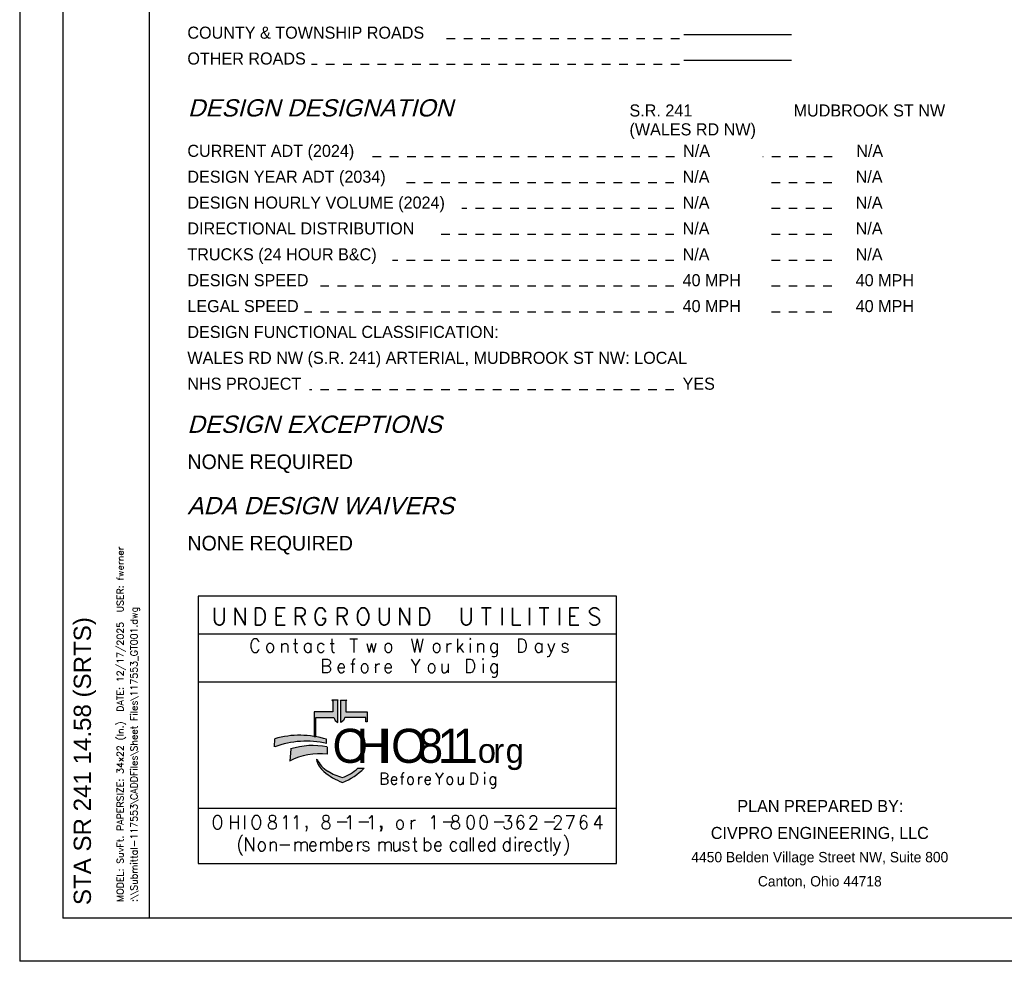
# Model space of a CAD drawing. Header units: feet. Extents: x 2145.3 to 2179.3, y 7269 to 7291.
# Tile 1 of 5: x 2145.3 to 2156.7, y 7269 to 7279.9. Entities that reach past the tile are written whole.
import ezdxf
from ezdxf.enums import TextEntityAlignment as Align

# ---------------------------------------------------------------- set-up
doc = ezdxf.new("R2010")
doc.units = ezdxf.units.FT
doc.header["$MEASUREMENT"] = 0
doc.linetypes.add('OhDOT_USTN2', pattern=[0.11, 0.069, -0.041])
for name, color, linetype in [('SH_Border', 7, 'Continuous'), ('SH_Data', 7, 'Continuous'), ('SH_Text', 7, 'Continuous')]:
    doc.layers.add(name, color=color, linetype=linetype)
doc.styles.add('811', font='txt')
doc.styles.add('header', font='arial.ttf', dxfattribs={"oblique": 15, "height": 0.17})
doc.styles.add('OHDOTSymbols', font='arial.ttf')
doc.styles.add('Slanted-Normal', font='font31.shx', dxfattribs={"height": 0.14})
doc.styles.add('Slanted-Sub Title', font='font31.shx', dxfattribs={"height": 0.17})
doc.styles.get("Standard").update_dxf_attribs({"font": 'simplex.shx'})

msp = doc.modelspace()

# ---------------------------------------------------------------- hatches: boundary and pattern name
at = {"layer": 'SH_Data'}
h = msp.add_hatch(color=256, dxfattribs=at)
h.dxf.hatch_style = 1
h.paths.add_polyline_path([(2148.874, 7271.359), (2148.871, 7271.443, 0.128898), (2148.45, 7271.419), (2148.438, 7271.279, -0.150758)])
h.paths.add_polyline_path([(2148.866, 7271.484), (2148.865, 7271.531, 0.030497), (2148.74, 7271.562), (2148.723, 7271.562), (2148.723, 7271.565, 0.110013), (2148.265, 7271.538), (2148.264, 7271.444, -0.142658)])
h.paths.add_polyline_path([(2148.723, 7271.565, -0.004186), (2148.74, 7271.562), (2148.742, 7271.562), (2148.742, 7271.785), (2148.952, 7271.785, 0.200921), (2148.995, 7271.725), (2148.995, 7271.985), (2148.927, 7271.985), (2148.938, 7271.977), (2148.938, 7271.848), (2148.723, 7271.848)])
h.paths.add_polyline_path([(2149.322, 7271.785), (2149.322, 7271.735), (2149.337, 7271.735), (2149.337, 7271.848), (2149.089, 7271.848), (2149.089, 7271.985), (2149.026, 7271.985), (2149.033, 7271.977), (2149.033, 7271.725, 0.200921), (2149.076, 7271.785)])
h.paths.add_polyline_path([(2149.303, 7271.195), (2149.228, 7271.195, -0.110695), (2149.047, 7271.088, -0.064576), (2148.883, 7271.16, -0.168156), (2148.756, 7271.299), (2148.748, 7271.296, 0.160845), (2148.828, 7271.162, 0.087199), (2149.051, 7271.03, 0.105007)])

# ---------------------------------------------------------------- linework, layer by layer
at = {"layer": 'SH_Border'}
for p, q in [((2145.308, 7290.957), (2145.308, 7268.957)), ((2145.808, 7290.457), (2145.808, 7269.457)), ((2146.808, 7290.457), (2146.808, 7269.457)), ((2178.808, 7269.457), (2145.808, 7269.457)), ((2179.308, 7268.957), (2145.308, 7268.957))]:
    msp.add_line(p, q, dxfattribs=at)
at = {"layer": 'SH_Data', "color": 7, "linetype": 'OhDOT_USTN2'}
for p, q in [((2152.958, 7279.654), (2150.182, 7279.654)), ((2152.958, 7279.354), (2148.692, 7279.354)), ((2152.9, 7278.284), (2149.331, 7278.284)), ((2154.73, 7278.284), (2153.925, 7278.284)), ((2152.894, 7277.984), (2149.756, 7277.984)), ((2154.724, 7277.984), (2153.925, 7277.984)), ((2152.894, 7277.684), (2150.433, 7277.684)), ((2154.724, 7277.684), (2153.925, 7277.684)), ((2152.894, 7277.384), (2150.129, 7277.384)), ((2154.724, 7277.384), (2153.925, 7277.384)), ((2152.894, 7277.084), (2149.632, 7277.084)), ((2154.724, 7277.084), (2153.925, 7277.084)), ((2152.894, 7276.784), (2148.699, 7276.784)), ((2154.724, 7276.784), (2153.925, 7276.784)), ((2152.894, 7276.484), (2148.609, 7276.484)), ((2154.724, 7276.484), (2153.975, 7276.484)), ((2152.894, 7275.584), (2148.669, 7275.584))]:
    msp.add_line(p, q, dxfattribs=at)
at = {"layer": 'SH_Data', "color": 7, "linetype": 'Continuous'}
for p, q in [((2154.258, 7279.7), (2153.008, 7279.7)), ((2154.258, 7279.4), (2153.008, 7279.4))]:
    msp.add_line(p, q, dxfattribs=at)
at = {"layer": 'SH_Data'}
for p, q in [((2147.376, 7272.755), (2152.229, 7272.755)), ((2147.376, 7272.199), (2152.229, 7272.199)), ((2148.264, 7271.444), (2148.265, 7271.538)), ((2148.866, 7271.484), (2148.865, 7271.531)), ((2148.45, 7271.419), (2148.438, 7271.279)), ((2148.871, 7271.443), (2148.874, 7271.359)), ((2147.376, 7270.733), (2152.229, 7270.733))]:
    msp.add_line(p, q, dxfattribs=at)
msp.add_lwpolyline([(2147.376, 7270.092), (2152.229, 7270.092), (2152.229, 7273.192), (2147.376, 7273.192)], close=True, dxfattribs=at)
for points in [[(2148.938, 7271.977), (2148.938, 7271.848), (2148.723, 7271.848), (2148.723, 7271.562), (2148.742, 7271.562), (2148.742, 7271.785), (2148.952, 7271.785, 0.200921), (2148.995, 7271.725), (2148.995, 7271.977), (2149.002, 7271.985), (2148.927, 7271.985)], [(2149.089, 7271.977), (2149.089, 7271.848), (2149.337, 7271.848), (2149.337, 7271.735), (2149.322, 7271.735), (2149.322, 7271.785), (2149.076, 7271.785, -0.200921), (2149.033, 7271.725), (2149.033, 7271.977), (2149.026, 7271.985), (2149.101, 7271.985)]]:
    msp.add_lwpolyline(points, format="xyb", close=True, dxfattribs=at)
for points in [[(2148.748, 7271.296), (2148.756, 7271.299)], [(2149.228, 7271.195), (2149.303, 7271.195)]]:
    msp.add_lwpolyline(points, dxfattribs=at)
for centre, radius, start, end in [((2148.633, 7270.43), 1.079, 77.5017, 109.9774), ((2148.554, 7270.524), 1.054, 72.8125, 105.8714), ((2148.705, 7270.627), 0.832, 78.5173, 107.8964), ((2148.786, 7270.612), 0.752, 83.2774, 117.5704), ((2148.991, 7271.35), 0.249, 192.5186, 230.4087), ((2149.019, 7271.413), 0.287, 203.384, 241.5653), ((2148.899, 7271.544), 0.479, 288.0516, 313.3182), ((2148.789, 7271.706), 0.724, 291.1392, 315.1173), ((2149.313, 7271.73), 0.747, 229.9618, 249.4496), ((2149.244, 7271.759), 0.699, 238.8689, 253.6481)]:
    msp.add_arc(centre, radius, start, end, dxfattribs=at)

# ---------------------------------------------------------------- texts
at = {"layer": 'SH_Data', "linetype": 'Continuous', "style": 'Slanted-Normal'}
for s, p in [('COUNTY & TOWNSHIP ROADS', (2147.252, 7279.654)), ('OTHER ROADS', (2147.252, 7279.354)), ('S.R. 241', (2152.378, 7278.752)), ('MUDBROOK ST NW', (2154.281, 7278.752)), ('(WALES RD NW)', (2152.378, 7278.533)), ('CURRENT ADT (2024)', (2147.252, 7278.284)), ('N/A', (2153, 7278.284)), ('N/A', (2155.007, 7278.284)), ('DESIGN YEAR ADT (2034)', (2147.252, 7277.984)), ('N/A', (2152.994, 7277.984)), ('N/A', (2155.001, 7277.984)), ('DESIGN HOURLY VOLUME (2024)', (2147.252, 7277.684)), ('N/A', (2152.994, 7277.684)), ('N/A', (2155.001, 7277.684)), ('DIRECTIONAL DISTRIBUTION', (2147.252, 7277.384)), ('N/A', (2152.994, 7277.384)), ('N/A', (2155.001, 7277.384)), ('TRUCKS (24 HOUR B&C)', (2147.252, 7277.084)), ('N/A', (2152.994, 7277.084)), ('N/A', (2155.001, 7277.084)), ('DESIGN SPEED', (2147.252, 7276.784)), ('40 MPH', (2152.994, 7276.784)), ('40 MPH', (2155.001, 7276.784)), ('LEGAL SPEED', (2147.252, 7276.484)), ('40 MPH', (2152.994, 7276.484)), ('40 MPH', (2155.001, 7276.484)), ('DESIGN FUNCTIONAL CLASSIFICATION:', (2147.252, 7276.184)), ('WALES RD NW (S.R. 241) ARTERIAL, MUDBROOK ST NW: LOCAL', (2147.252, 7275.884)), ('NHS PROJECT', (2147.252, 7275.584)), ('YES', (2152.994, 7275.584))]:
    msp.add_text(s, height=0.14, dxfattribs=at).set_placement(p)
at = {"layer": 'SH_Data', "linetype": 'Continuous', "style": 'Slanted-Sub Title'}
for p in [(2147.252, 7274.834), (2147.252, 7273.89)]:
    msp.add_text('NONE REQUIRED', height=0.17, dxfattribs=at).set_placement(p, align=Align.TOP_LEFT)
at = {"layer": 'SH_Data', "linetype": 'Continuous'}
for s, p in [('MODEL: SuvFt. PAPERSIZE: 34x22 (In.)  DATE: 12/17/2025  USER: fwerner', (2146.513, 7269.645)), (':\\\\Submittal-117553\\CADDFiles\\Sheet Files\\117553_GT001.dwg', (2146.674, 7269.645))]:
    msp.add_text(s, height=0.08, rotation=90, dxfattribs=at).set_placement(p)
at = {"layer": 'SH_Data', "width": 0.95}
for s, height, p in [('U', 0.198, (2147.535, 7272.856)), ('N', 0.198, (2147.775, 7272.856)), ('D', 0.198, (2148.008, 7272.856)), ('E', 0.198, (2148.249, 7272.856)), ('R', 0.198, (2148.474, 7272.856)), ('G', 0.198, (2148.709, 7272.856)), ('R', 0.198, (2148.961, 7272.856)), ('O', 0.198, (2149.201, 7272.856)), ('U', 0.198, (2149.446, 7272.856)), ('N', 0.198, (2149.684, 7272.856)), ('D', 0.198, (2149.915, 7272.856)), ('U', 0.198, (2150.397, 7272.856)), ('T', 0.198, (2150.653, 7272.856)), ('I', 0.198, (2150.871, 7272.856)), ('L', 0.198, (2150.988, 7272.856)), ('I', 0.198, (2151.187, 7272.856)), ('T', 0.198, (2151.323, 7272.856)), ('I', 0.198, (2151.534, 7272.856)), ('E', 0.198, (2151.653, 7272.856)), ('S', 0.198, (2151.892, 7272.856)), ('C', 0.158, (2147.968, 7272.538)), ('o', 0.158, (2148.15, 7272.538)), ('n', 0.158, (2148.319, 7272.538)), ('t', 0.158, (2148.469, 7272.538)), ('a', 0.158, (2148.588, 7272.538)), ('c', 0.158, (2148.74, 7272.538)), ('t', 0.158, (2148.895, 7272.538)), ('T', 0.158, (2149.129, 7272.538)), ('w', 0.158, (2149.315, 7272.538)), ('o', 0.158, (2149.521, 7272.538)), ('W', 0.158, (2149.839, 7272.538)), ('o', 0.158, (2150.081, 7272.538)), ('r', 0.158, (2150.236, 7272.538)), ('k', 0.158, (2150.357, 7272.538)), ('i', 0.158, (2150.507, 7272.538)), ('n', 0.158, (2150.59, 7272.538)), ('g', 0.158, (2150.748, 7272.538)), ('D', 0.158, (2151.064, 7272.538)), ('a', 0.158, (2151.265, 7272.538)), ('y', 0.158, (2151.417, 7272.538)), ('s', 0.158, (2151.577, 7272.538)), ('B', 0.158, (2148.794, 7272.301)), ('e', 0.158, (2148.977, 7272.301)), ('f', 0.158, (2149.134, 7272.301)), ('o', 0.158, (2149.246, 7272.301)), ('r', 0.158, (2149.406, 7272.301)), ('e', 0.158, (2149.521, 7272.301)), ('Y', 0.158, (2149.839, 7272.301)), ('o', 0.158, (2150.023, 7272.301)), ('u', 0.158, (2150.178, 7272.301)), ('D', 0.158, (2150.464, 7272.301)), ('i', 0.158, (2150.654, 7272.301)), ('g', 0.158, (2150.748, 7272.301)), ('B', 0.136, (2149.475, 7271.006)), ('e', 0.136, (2149.598, 7271.006)), ('f', 0.136, (2149.712, 7271.006)), ('o', 0.136, (2149.787, 7271.006)), ('r', 0.136, (2149.911, 7271.006)), ('e', 0.136, (2149.989, 7271.006)), ('Y', 0.136, (2150.123, 7271.006)), ('o', 0.136, (2150.242, 7271.006)), ('u', 0.136, (2150.368, 7271.006)), ('D', 0.136, (2150.516, 7271.006)), ('i', 0.136, (2150.676, 7271.006)), ('g', 0.136, (2150.741, 7271.006)), ('O', 0.158, (2147.531, 7270.489)), ('H', 0.158, (2147.725, 7270.489)), ('I', 0.158, (2147.89, 7270.489)), ('O', 0.158, (2147.981, 7270.489)), ('8', 0.158, (2148.173, 7270.489)), ('1', 0.158, (2148.326, 7270.489)), ('1', 0.158, (2148.451, 7270.489)), ('8', 0.158, (2148.795, 7270.489)), ('1', 0.158, (2149.068, 7270.489)), ('1', 0.158, (2149.322, 7270.489)), ('o', 0.158, (2149.656, 7270.489)), ('r', 0.158, (2149.82, 7270.489)), ('1', 0.158, (2150.044, 7270.489)), ('8', 0.158, (2150.297, 7270.489)), ('0', 0.158, (2150.472, 7270.489)), ('0', 0.158, (2150.622, 7270.489)), ('3', 0.158, (2150.902, 7270.489)), ('6', 0.158, (2151.048, 7270.489)), ('2', 0.158, (2151.199, 7270.489)), ('2', 0.158, (2151.482, 7270.489)), ('7', 0.158, (2151.626, 7270.489)), ('6', 0.158, (2151.78, 7270.489)), ('4', 0.158, (2151.949, 7270.489)), (',', 0.158, (2148.6, 7270.512)), ('-', 0.158, (2148.962, 7270.506)), ('-', 0.158, (2149.216, 7270.506)), (',', 0.158, (2149.461, 7270.512)), (',', 0.158, (2149.469, 7270.512)), ('-', 0.158, (2150.193, 7270.506)), ('-', 0.158, (2150.783, 7270.506)), ('-', 0.158, (2151.366, 7270.506)), ('(', 0.158, (2147.819, 7270.235)), ('N', 0.158, (2147.901, 7270.235)), ('b', 0.158, (2148.954, 7270.235)), ('t', 0.158, (2149.853, 7270.235)), ('b', 0.158, (2149.973, 7270.235)), ('l', 0.158, (2150.504, 7270.235)), ('l', 0.158, (2150.541, 7270.235)), ('d', 0.158, (2150.716, 7270.235)), ('d', 0.158, (2150.896, 7270.235)), ('i', 0.158, (2151.028, 7270.235)), ('t', 0.158, (2151.374, 7270.235)), ('l', 0.158, (2151.439, 7270.235)), (')', 0.158, (2151.603, 7270.235)), ('o', 0.158, (2148.053, 7270.235)), ('n', 0.158, (2148.185, 7270.235)), ('-', 0.158, (2148.299, 7270.241)), ('m', 0.158, (2148.472, 7270.235)), ('e', 0.158, (2148.649, 7270.235)), ('m', 0.158, (2148.771, 7270.235)), ('e', 0.158, (2149.068, 7270.235)), ('r', 0.158, (2149.2, 7270.235)), ('s', 0.158, (2149.267, 7270.235)), ('m', 0.158, (2149.446, 7270.235)), ('u', 0.158, (2149.617, 7270.235)), ('s', 0.158, (2149.731, 7270.235)), ('e', 0.158, (2150.099, 7270.235)), ('c', 0.158, (2150.28, 7270.235)), ('a', 0.158, (2150.39, 7270.235)), ('e', 0.158, (2150.608, 7270.235)), ('r', 0.158, (2151.074, 7270.235)), ('e', 0.158, (2151.144, 7270.235)), ('c', 0.158, (2151.266, 7270.235)), ('y', 0.158, (2151.485, 7270.235))]:
    msp.add_text(s, height=height, dxfattribs=at).set_placement(p)
at = {"layer": 'SH_Data', "style": '811'}
for s, height, p in [('O', 0.395, (2148.935, 7271.258)), ('H', 0.395, (2149.213, 7271.258)), ('I', 0.395, (2149.479, 7271.258)), ('O', 0.395, (2149.615, 7271.258)), ('8', 0.395, (2149.924, 7271.258)), ('1', 0.395, (2150.155, 7271.258)), ('1', 0.395, (2150.326, 7271.258)), ('o', 0.282, (2150.62, 7271.258)), ('r', 0.282, (2150.801, 7271.258)), ('g', 0.282, (2150.943, 7271.258)), ('.', 0.282, (2150.515, 7271.258))]:
    msp.add_text(s, height=height, dxfattribs=at).set_placement(p)
at = {"layer": 'SH_Data', "linetype": 'Continuous', "style": 'Slanted-Normal'}
for s, height, p in [('PLAN PREPARED BY:', 0.14, (2154.591, 7270.757)), ('CIVPRO ENGINEERING, LLC', 0.14, (2154.585, 7270.445)), ('4450 Belden Village Street NW, Suite 800', 0.12, (2154.585, 7270.165)), ('Canton, Ohio 44718', 0.12, (2154.585, 7269.885))]:
    msp.add_text(s, height=height, dxfattribs=at).set_placement(p, align=Align.MIDDLE_CENTER)
at = {"layer": 'SH_Text', "linetype": 'Continuous', "style": 'header', "oblique": 15}
for s, p in [('DESIGN DESIGNATION', (2147.258, 7278.752)), ('DESIGN EXCEPTIONS', (2147.252, 7275.084)), ('ADA DESIGN WAIVERS', (2147.252, 7274.14))]:
    msp.add_text(s, height=0.2, dxfattribs=at).set_placement(p)
at = {"layer": 'SH_Text', "linetype": 'Continuous', "style": 'OHDOTSymbols'}
msp.add_text('STA SR 241 14.58 (SRTS)', height=0.2, rotation=90, dxfattribs=at).set_placement((2145.934, 7271.278), align=Align.TOP_CENTER)

doc.saveas('drawing.dxf')
